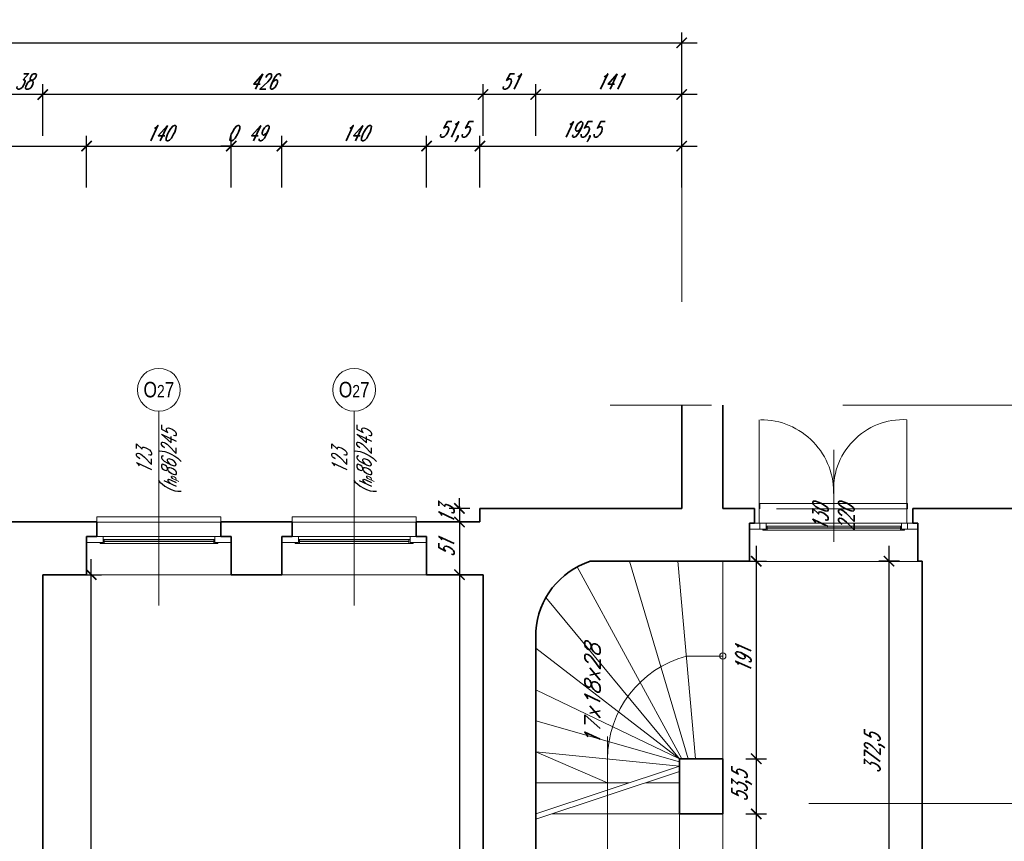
# Model space of a CAD drawing. Header units: millimetres. Extents: x 402 to 79005, y -7782 to 89952.
# Tile 191 of 256: x 26807 to 27760, y 31941 to 32735. Entities that reach past the tile are written whole.
import ezdxf

# ---------------------------------------------------------------- set-up
doc = ezdxf.new("R2010")
doc.units = ezdxf.units.MM
doc.header["$LTSCALE"] = 10
doc.linetypes.add('DASHED', pattern=[19.05, 12.7, -6.35])
doc.layers.get('0').update_dxf_attribs({"lineweight": 0})
doc.layers.get('Defpoints').update_dxf_attribs({"color": 253})
for name, color, linetype, lineweight in [('01 parter - ściany', 253, 'Continuous', 35), ('03-01_okna', 253, 'Continuous', 15), ('03_drzwi', 253, 'Continuous', 15), ('04-1_widok', 253, 'Continuous', 5), ('05-01_wymiary', 253, 'Continuous', 5), ('05-03_opis', 253, 'Continuous', 5), ('inw03-02_schody', 253, 'Continuous', 5)]:
    doc.layers.add(name, color=color, linetype=linetype, lineweight=lineweight)
doc.styles.add('ariel', font='ARIAL.TTF', dxfattribs={"width": 0.8})
doc.styles.add('ariel_wym', font='simplex.shx', dxfattribs={"width": 0.65, "oblique": 25})
doc.dimstyles.new('ariel 50', dxfattribs={"dimtxt": 15, "dimasz": 10, "dimexe": 10, "dimexo": 0, "dimgap": 5, "dimtad": 1, "dimdec": 1, "dimrnd": 0.5, "dimtxsty": 'ariel_wym', "dimblk": 'ARCHTICK', "dimcen": 2.5, "dimdle": 15, "dimazin": 0, "dimtfac": 1, "dimtdec": 1, "dimtix": 1, "dimtmove": 0, "dimatfit": 3, "dimldrblk": 'DOT', "dimfxl": 0, "dimarcsym": 0})
doc.dimstyles.new('ariel 50 wnętrze', dxfattribs={"dimtxt": 15, "dimasz": 10, "dimexe": 10, "dimexo": 0, "dimgap": 5, "dimtad": 1, "dimdec": 1, "dimrnd": 0.5, "dimtxsty": 'ariel_wym', "dimblk": 'ARCHTICK', "dimcen": 2.5, "dimdle": 15, "dimazin": 0, "dimtfac": 1, "dimtdec": 1, "dimtix": 1, "dimtmove": 0, "dimatfit": 3, "dimldrblk": 'DOT', "dimfxl": 0, "dimarcsym": 0})

# ---------------------------------------------------------------- blocks, each defined once
blk = doc.blocks.new('_ArchTick')
at = {"color": 0, "linetype": 'ByBlock', "const_width": 0.15}
blk.add_lwpolyline([(-0.5, -0.5), (0.5, 0.5)], dxfattribs=at)
blk = doc.blocks.new('*D1436')
at = {"layer": '05-01_wymiary', "color": 0, "lineweight": -2}
for p, q in [((26657.15, 32573.15), (26657.15, 32623.15)), ((26872.18, 32573.15), (26872.18, 32623.15)), ((26642.15, 32613.15), (26887.18, 32613.15))]:
    blk.add_line(p, q, dxfattribs=at)
at = {"layer": 'Defpoints', "color": 0}
for p in [(26872.18, 32613.15), (26657.15, 32198.5), (26872.18, 32198.37)]:
    blk.add_point(p, dxfattribs=at)
at = {"layer": '05-01_wymiary', "color": 0, "lineweight": -2, "xscale": 10, "yscale": 10, "zscale": 10, "rotation": 180}
blk.add_blockref('_ArchTick', (26657.15, 32613.15), dxfattribs=at)
at = {"layer": '05-01_wymiary', "color": 0, "lineweight": -2, "xscale": 10, "yscale": 10, "zscale": 10}
blk.add_blockref('_ArchTick', (26872.18, 32613.15), dxfattribs=at)
at = {"layer": '05-01_wymiary', "color": 0, "insert": (26764.67, 32625.65), "char_height": 15, "attachment_point": 5, "style": 'ariel_wym'}
blk.add_mtext('215', dxfattribs=at)
blk = doc.blocks.new('_Dot')
at = {"color": 0, "linetype": 'ByBlock', "lineweight": -2}
blk.add_line((-0.5, 0), (-1, 0), dxfattribs=at)
at = {"color": 0, "linetype": 'ByBlock', "const_width": 0.5}
blk.add_lwpolyline([(-0.25, 0, 1), (0.25, 0, 1)], format="xyb", close=True, dxfattribs=at)
blk = doc.blocks.new('*D1437')
at = {"layer": '05-01_wymiary', "color": 0, "lineweight": -2}
for p, q in [((26872.18, 32573.15), (26872.18, 32623.15)), ((27012.21, 32573.15), (27012.21, 32623.15)), ((26857.18, 32613.15), (27027.21, 32613.15))]:
    blk.add_line(p, q, dxfattribs=at)
at = {"layer": 'Defpoints', "color": 0}
for p in [(27012.21, 32613.15), (26872.18, 32198.37), (27012.21, 32198.35)]:
    blk.add_point(p, dxfattribs=at)
at = {"layer": '05-01_wymiary', "color": 0, "lineweight": -2, "xscale": 10, "yscale": 10, "zscale": 10, "rotation": 180}
blk.add_blockref('_ArchTick', (26872.18, 32613.15), dxfattribs=at)
at = {"layer": '05-01_wymiary', "color": 0, "lineweight": -2, "xscale": 10, "yscale": 10, "zscale": 10}
blk.add_blockref('_ArchTick', (27012.21, 32613.15), dxfattribs=at)
at = {"layer": '05-01_wymiary', "color": 0, "insert": (26942.2, 32625.65), "char_height": 15, "attachment_point": 5, "style": 'ariel_wym'}
blk.add_mtext('140', dxfattribs=at)
blk = doc.blocks.new('*D1438')
at = {"layer": '05-01_wymiary', "color": 0, "lineweight": -2}
for p, q in [((27012.21, 32573.15), (27012.21, 32623.15)), ((27012.22, 32573.15), (27012.22, 32623.15)), ((27012.21, 32613.15), (27002.21, 32613.15)), ((27012.21, 32613.15), (27012.22, 32613.15)), ((27012.22, 32613.15), (27022.22, 32613.15))]:
    blk.add_line(p, q, dxfattribs=at)
at = {"layer": 'Defpoints', "color": 0}
for p in [(27012.22, 32613.15), (27012.21, 32198.35), (27012.22, 32198.5)]:
    blk.add_point(p, dxfattribs=at)
at = {"layer": '05-01_wymiary', "color": 0, "lineweight": -2, "xscale": 10, "yscale": 10, "zscale": 10}
blk.add_blockref('_ArchTick', (27012.21, 32613.15), dxfattribs=at)
at = {"layer": '05-01_wymiary', "color": 0, "lineweight": -2, "xscale": 10, "yscale": 10, "zscale": 10, "rotation": 180}
blk.add_blockref('_ArchTick', (27012.22, 32613.15), dxfattribs=at)
at = {"layer": '05-01_wymiary', "color": 0, "insert": (27012.21, 32625.65), "char_height": 15, "attachment_point": 5, "style": 'ariel_wym'}
blk.add_mtext('0', dxfattribs=at)
blk = doc.blocks.new('*D1439')
at = {"layer": '05-01_wymiary', "color": 0, "lineweight": -2}
for p, q in [((27012.22, 32573.15), (27012.22, 32623.15)), ((27061.18, 32573.15), (27061.18, 32623.15)), ((26997.22, 32613.15), (27076.18, 32613.15))]:
    blk.add_line(p, q, dxfattribs=at)
at = {"layer": 'Defpoints', "color": 0}
for p in [(27061.18, 32613.15), (27012.22, 32198.5), (27061.18, 32198.37)]:
    blk.add_point(p, dxfattribs=at)
at = {"layer": '05-01_wymiary', "color": 0, "lineweight": -2, "xscale": 10, "yscale": 10, "zscale": 10, "rotation": 180}
blk.add_blockref('_ArchTick', (27012.22, 32613.15), dxfattribs=at)
at = {"layer": '05-01_wymiary', "color": 0, "lineweight": -2, "xscale": 10, "yscale": 10, "zscale": 10}
blk.add_blockref('_ArchTick', (27061.18, 32613.15), dxfattribs=at)
at = {"layer": '05-01_wymiary', "color": 0, "insert": (27036.7, 32625.65), "char_height": 15, "attachment_point": 5, "style": 'ariel_wym'}
blk.add_mtext('49', dxfattribs=at)
blk = doc.blocks.new('*D1440')
at = {"layer": '05-01_wymiary', "color": 0, "lineweight": -2}
for p, q in [((27061.18, 32573.15), (27061.18, 32623.15)), ((27201.21, 32573.15), (27201.21, 32623.15)), ((27046.18, 32613.15), (27216.21, 32613.15))]:
    blk.add_line(p, q, dxfattribs=at)
at = {"layer": 'Defpoints', "color": 0}
for p in [(27201.21, 32613.15), (27061.18, 32198.37), (27201.21, 32198.35)]:
    blk.add_point(p, dxfattribs=at)
at = {"layer": '05-01_wymiary', "color": 0, "lineweight": -2, "xscale": 10, "yscale": 10, "zscale": 10, "rotation": 180}
blk.add_blockref('_ArchTick', (27061.18, 32613.15), dxfattribs=at)
at = {"layer": '05-01_wymiary', "color": 0, "lineweight": -2, "xscale": 10, "yscale": 10, "zscale": 10}
blk.add_blockref('_ArchTick', (27201.21, 32613.15), dxfattribs=at)
at = {"layer": '05-01_wymiary', "color": 0, "insert": (27131.2, 32625.65), "char_height": 15, "attachment_point": 5, "style": 'ariel_wym'}
blk.add_mtext('140', dxfattribs=at)
blk = doc.blocks.new('*D1441')
at = {"layer": '05-01_wymiary', "color": 0, "lineweight": -2}
for p, q in [((27201.21, 32573.15), (27201.21, 32623.15)), ((27252.83, 32573.15), (27252.83, 32623.15)), ((27186.21, 32613.15), (27267.83, 32613.15))]:
    blk.add_line(p, q, dxfattribs=at)
at = {"layer": 'Defpoints', "color": 0}
for p in [(27252.83, 32613.15), (27252.83, 32262.5), (27201.21, 32198.35)]:
    blk.add_point(p, dxfattribs=at)
at = {"layer": '05-01_wymiary', "color": 0, "lineweight": -2, "xscale": 10, "yscale": 10, "zscale": 10, "rotation": 180}
blk.add_blockref('_ArchTick', (27201.21, 32613.15), dxfattribs=at)
at = {"layer": '05-01_wymiary', "color": 0, "lineweight": -2, "xscale": 10, "yscale": 10, "zscale": 10}
blk.add_blockref('_ArchTick', (27252.83, 32613.15), dxfattribs=at)
at = {"layer": '05-01_wymiary', "color": 0, "insert": (27227.02, 32627.08), "char_height": 15, "attachment_point": 5, "style": 'ariel_wym'}
blk.add_mtext('51,5', dxfattribs=at)
blk = doc.blocks.new('*D1442')
at = {"layer": '05-01_wymiary', "color": 0, "lineweight": -2}
for p, q in [((27252.83, 32573.15), (27252.83, 32623.15)), ((27448.11, 32573.15), (27448.11, 32623.15)), ((27237.83, 32613.15), (27463.11, 32613.15))]:
    blk.add_line(p, q, dxfattribs=at)
at = {"layer": 'Defpoints', "color": 0}
for p in [(27448.11, 32613.15), (27252.83, 32262.5), (27448.11, 32262.5)]:
    blk.add_point(p, dxfattribs=at)
at = {"layer": '05-01_wymiary', "color": 0, "lineweight": -2, "xscale": 10, "yscale": 10, "zscale": 10, "rotation": 180}
blk.add_blockref('_ArchTick', (27252.83, 32613.15), dxfattribs=at)
at = {"layer": '05-01_wymiary', "color": 0, "lineweight": -2, "xscale": 10, "yscale": 10, "zscale": 10}
blk.add_blockref('_ArchTick', (27448.11, 32613.15), dxfattribs=at)
at = {"layer": '05-01_wymiary', "color": 0, "insert": (27350.47, 32627.08), "char_height": 15, "attachment_point": 5, "style": 'ariel_wym'}
blk.add_mtext('195,5', dxfattribs=at)
blk = doc.blocks.new('*D1454')
at = {"layer": '05-01_wymiary', "color": 0, "lineweight": -2}
for p, q in [((27306.9, 32623.15), (27306.9, 32673.15)), ((27448.11, 32623.15), (27448.11, 32673.15)), ((27463.11, 32663.15), (27291.9, 32663.15))]:
    blk.add_line(p, q, dxfattribs=at)
at = {"layer": 'Defpoints', "color": 0}
for p in [(27306.9, 32663.15), (27448.11, 32262.5), (27306.9, 32143.71)]:
    blk.add_point(p, dxfattribs=at)
at = {"layer": '05-01_wymiary', "color": 0, "lineweight": -2, "xscale": 10, "yscale": 10, "zscale": 10, "rotation": 180}
blk.add_blockref('_ArchTick', (27306.9, 32663.15), dxfattribs=at)
at = {"layer": '05-01_wymiary', "color": 0, "lineweight": -2, "xscale": 10, "yscale": 10, "zscale": 10}
blk.add_blockref('_ArchTick', (27448.11, 32663.15), dxfattribs=at)
at = {"layer": '05-01_wymiary', "color": 0, "insert": (27377.51, 32675.65), "char_height": 15, "attachment_point": 5, "style": 'ariel_wym'}
blk.add_mtext('141', dxfattribs=at)
blk = doc.blocks.new('*D1455')
at = {"layer": '05-01_wymiary', "color": 0, "lineweight": -2}
for p, q in [((27255.9, 32623.15), (27255.9, 32673.15)), ((27306.9, 32623.15), (27306.9, 32673.15)), ((27321.9, 32663.15), (27240.9, 32663.15))]:
    blk.add_line(p, q, dxfattribs=at)
at = {"layer": 'Defpoints', "color": 0}
for p in [(27255.9, 32663.15), (27255.9, 32198.5), (27306.9, 32143.71)]:
    blk.add_point(p, dxfattribs=at)
at = {"layer": '05-01_wymiary', "color": 0, "lineweight": -2, "xscale": 10, "yscale": 10, "zscale": 10, "rotation": 180}
blk.add_blockref('_ArchTick', (27255.9, 32663.15), dxfattribs=at)
at = {"layer": '05-01_wymiary', "color": 0, "lineweight": -2, "xscale": 10, "yscale": 10, "zscale": 10}
blk.add_blockref('_ArchTick', (27306.9, 32663.15), dxfattribs=at)
at = {"layer": '05-01_wymiary', "color": 0, "insert": (27281.4, 32675.65), "char_height": 15, "attachment_point": 5, "style": 'ariel_wym'}
blk.add_mtext('51', dxfattribs=at)
blk = doc.blocks.new('*D1456')
at = {"layer": '05-01_wymiary', "color": 0, "lineweight": -2}
for p, q in [((26829.83, 32623.15), (26829.83, 32673.15)), ((27255.9, 32623.15), (27255.9, 32673.15)), ((27270.9, 32663.15), (26814.83, 32663.15))]:
    blk.add_line(p, q, dxfattribs=at)
at = {"layer": 'Defpoints', "color": 0}
for p in [(26829.83, 32663.15), (26829.83, 32198.5), (27255.9, 32198.5)]:
    blk.add_point(p, dxfattribs=at)
at = {"layer": '05-01_wymiary', "color": 0, "lineweight": -2, "xscale": 10, "yscale": 10, "zscale": 10, "rotation": 180}
blk.add_blockref('_ArchTick', (26829.83, 32663.15), dxfattribs=at)
at = {"layer": '05-01_wymiary', "color": 0, "lineweight": -2, "xscale": 10, "yscale": 10, "zscale": 10}
blk.add_blockref('_ArchTick', (27255.9, 32663.15), dxfattribs=at)
at = {"layer": '05-01_wymiary', "color": 0, "insert": (27042.87, 32675.65), "char_height": 15, "attachment_point": 5, "style": 'ariel_wym'}
blk.add_mtext('426', dxfattribs=at)
blk = doc.blocks.new('*D1457')
at = {"layer": '05-01_wymiary', "color": 0, "lineweight": -2}
for p, q in [((26791.83, 32623.15), (26791.83, 32673.15)), ((26829.83, 32623.15), (26829.83, 32673.15)), ((26844.83, 32663.15), (26776.83, 32663.15))]:
    blk.add_line(p, q, dxfattribs=at)
at = {"layer": 'Defpoints', "color": 0}
for p in [(26791.83, 32663.15), (26791.83, 32198.5), (26829.83, 32198.5)]:
    blk.add_point(p, dxfattribs=at)
at = {"layer": '05-01_wymiary', "color": 0, "lineweight": -2, "xscale": 10, "yscale": 10, "zscale": 10, "rotation": 180}
blk.add_blockref('_ArchTick', (26791.83, 32663.15), dxfattribs=at)
at = {"layer": '05-01_wymiary', "color": 0, "lineweight": -2, "xscale": 10, "yscale": 10, "zscale": 10}
blk.add_blockref('_ArchTick', (26829.83, 32663.15), dxfattribs=at)
at = {"layer": '05-01_wymiary', "color": 0, "insert": (26810.83, 32675.65), "char_height": 15, "attachment_point": 5, "style": 'ariel_wym'}
blk.add_mtext('38', dxfattribs=at)
blk = doc.blocks.new('*D1473')
at = {"layer": '05-01_wymiary', "color": 0, "lineweight": -2}
for p, q in [((22901.87, 32673.15), (22901.87, 32723.15)), ((27448.11, 32673.15), (27448.11, 32723.15)), ((22886.87, 32713.15), (27463.11, 32713.15))]:
    blk.add_line(p, q, dxfattribs=at)
at = {"layer": 'Defpoints', "color": 0}
for p in [(27448.11, 32713.15), (27448.11, 32262.5), (22901.87, 32249.5)]:
    blk.add_point(p, dxfattribs=at)
at = {"layer": '05-01_wymiary', "color": 0, "lineweight": -2, "xscale": 10, "yscale": 10, "zscale": 10, "rotation": 180}
blk.add_blockref('_ArchTick', (22901.87, 32713.15), dxfattribs=at)
at = {"layer": '05-01_wymiary', "color": 0, "lineweight": -2, "xscale": 10, "yscale": 10, "zscale": 10}
blk.add_blockref('_ArchTick', (27448.11, 32713.15), dxfattribs=at)
at = {"layer": '05-01_wymiary', "color": 0, "insert": (25174.99, 32725.65), "char_height": 15, "attachment_point": 5, "style": 'ariel_wym'}
blk.add_mtext('4546', dxfattribs=at)
blk = doc.blocks.new('*D1187')
at = {"layer": '05-01_wymiary', "color": 0, "lineweight": -2}
for p, q in [((27648.78, 31824), (27648.78, 32226.5)), ((27658.78, 32211.5), (27638.78, 32211.5)), ((27658.78, 31839), (27638.78, 31839))]:
    blk.add_line(p, q, dxfattribs=at)
at = {"layer": 'Defpoints', "color": 0}
for p in [(27648.78, 32211.5), (27680.83, 32211.5), (27680.83, 31839)]:
    blk.add_point(p, dxfattribs=at)
at = {"layer": '05-01_wymiary', "color": 0, "lineweight": -2, "xscale": 10, "yscale": 10, "zscale": 10}
for p, rotation in [((27648.78, 32211.5), 90), ((27648.78, 31839), 270)]:
    blk.add_blockref('_ArchTick', p, dxfattribs=dict(at, rotation=rotation))
at = {"layer": '05-01_wymiary', "color": 0, "insert": (27634.85, 32025.25), "char_height": 15, "attachment_point": 5, "rotation": 90, "style": 'ariel_wym'}
blk.add_mtext('372,5', dxfattribs=at)
blk = doc.blocks.new('*D1188')
at = {"layer": '05-01_wymiary', "color": 0, "lineweight": -2}
for p, q in [((27520.29, 32226.44), (27520.29, 32005.38)), ((27510.29, 32211.44), (27530.29, 32211.44)), ((27510.29, 32020.38), (27530.29, 32020.38))]:
    blk.add_line(p, q, dxfattribs=at)
at = {"layer": 'Defpoints', "color": 0}
for p in [(27487.96, 32211.44), (27487.96, 32020.38), (27520.29, 32020.38)]:
    blk.add_point(p, dxfattribs=at)
at = {"layer": '05-01_wymiary', "color": 0, "lineweight": -2, "xscale": 10, "yscale": 10, "zscale": 10}
for p, rotation in [((27520.29, 32211.44), 90), ((27520.29, 32020.38), 270)]:
    blk.add_blockref('_ArchTick', p, dxfattribs=dict(at, rotation=rotation))
at = {"layer": '05-01_wymiary', "color": 0, "insert": (27507.79, 32115.91), "char_height": 15, "attachment_point": 5, "rotation": 90, "style": 'ariel_wym'}
blk.add_mtext('191', dxfattribs=at)
blk = doc.blocks.new('*D1189')
at = {"layer": '05-01_wymiary', "color": 0, "lineweight": -2}
for p, q in [((27520.23, 32035.38), (27520.23, 31952)), ((27510.23, 32020.38), (27530.23, 32020.38)), ((27510.23, 31967), (27530.23, 31967))]:
    blk.add_line(p, q, dxfattribs=at)
at = {"layer": 'Defpoints', "color": 0}
for p in [(27487.9, 32020.38), (27487.9, 31967), (27520.23, 31967)]:
    blk.add_point(p, dxfattribs=at)
at = {"layer": '05-01_wymiary', "color": 0, "lineweight": -2, "xscale": 10, "yscale": 10, "zscale": 10}
for p, rotation in [((27520.23, 32020.38), 90), ((27520.23, 31967), 270)]:
    blk.add_blockref('_ArchTick', p, dxfattribs=dict(at, rotation=rotation))
at = {"layer": '05-01_wymiary', "color": 0, "insert": (27506.3, 31993.69), "char_height": 15, "attachment_point": 5, "rotation": 90, "style": 'ariel_wym'}
blk.add_mtext('53,5', dxfattribs=at)
blk = doc.blocks.new('*D1190')
at = {"layer": '05-01_wymiary', "color": 0, "lineweight": -2}
for p, q in [((27520.29, 31982), (27520.29, 31734)), ((27510.29, 31967), (27530.29, 31967)), ((27510.29, 31749), (27530.29, 31749))]:
    blk.add_line(p, q, dxfattribs=at)
at = {"layer": 'Defpoints', "color": 0}
for p in [(27487.9, 31967), (27487.9, 31749), (27520.29, 31749)]:
    blk.add_point(p, dxfattribs=at)
at = {"layer": '05-01_wymiary', "color": 0, "lineweight": -2, "xscale": 10, "yscale": 10, "zscale": 10}
for p, rotation in [((27520.29, 31967), 90), ((27520.29, 31749), 270)]:
    blk.add_blockref('_ArchTick', p, dxfattribs=dict(at, rotation=rotation))
at = {"layer": '05-01_wymiary', "color": 0, "insert": (27507.79, 31858), "char_height": 15, "attachment_point": 5, "rotation": 90, "style": 'ariel_wym'}
blk.add_mtext('218', dxfattribs=at)
blk = doc.blocks.new('*D1240')
at = {"layer": '05-01_wymiary', "color": 0, "lineweight": -2}
for p, q in [((26876.75, 31537.18), (26876.75, 32213.5)), ((26866.75, 32198.5), (26886.75, 32198.5)), ((26866.75, 31552.18), (26886.75, 31552.18))]:
    blk.add_line(p, q, dxfattribs=at)
at = {"layer": 'Defpoints', "color": 0}
for p in [(26829.83, 32198.5), (26876.75, 32198.5), (26829.83, 31552.18)]:
    blk.add_point(p, dxfattribs=at)
at = {"layer": '05-01_wymiary', "color": 0, "lineweight": -2, "xscale": 10, "yscale": 10, "zscale": 10}
for p, rotation in [((26876.75, 32198.5), 90), ((26876.75, 31552.18), 270)]:
    blk.add_blockref('_ArchTick', p, dxfattribs=dict(at, rotation=rotation))
at = {"layer": '05-01_wymiary', "color": 0, "insert": (26862.82, 31875.34), "char_height": 15, "attachment_point": 5, "rotation": 90, "style": 'ariel_wym'}
blk.add_mtext('646,5', dxfattribs=at)
blk = doc.blocks.new('*D1241')
at = {"layer": '05-01_wymiary', "color": 0, "lineweight": -2}
for p, q in [((27233.06, 32262.5), (27233.06, 32272.5)), ((27243.06, 32262.5), (27223.06, 32262.5)), ((27233.06, 32262.5), (27233.06, 32249.5)), ((27243.06, 32249.5), (27223.06, 32249.5)), ((27233.06, 32249.5), (27233.06, 32239.5))]:
    blk.add_line(p, q, dxfattribs=at)
at = {"layer": 'Defpoints', "color": 0}
for p in [(27252.83, 32262.5), (27233.06, 32249.5), (27252.83, 32249.5)]:
    blk.add_point(p, dxfattribs=at)
at = {"layer": '05-01_wymiary', "color": 0, "lineweight": -2, "xscale": 10, "yscale": 10, "zscale": 10}
for p, rotation in [((27233.06, 32262.5), 270), ((27233.06, 32249.5), 90)]:
    blk.add_blockref('_ArchTick', p, dxfattribs=dict(at, rotation=rotation))
at = {"layer": '05-01_wymiary', "color": 0, "insert": (27220.56, 32256), "char_height": 15, "attachment_point": 5, "rotation": 90, "style": 'ariel_wym'}
blk.add_mtext('13', dxfattribs=at)
blk = doc.blocks.new('*D1242')
at = {"layer": '05-01_wymiary', "color": 0, "lineweight": -2}
for p, q in [((27233.06, 32264.5), (27233.06, 32183.5)), ((27243.06, 32249.5), (27223.06, 32249.5)), ((27243.06, 32198.5), (27223.06, 32198.5))]:
    blk.add_line(p, q, dxfattribs=at)
at = {"layer": 'Defpoints', "color": 0}
for p in [(27252.83, 32249.5), (27233.06, 32198.5), (27255.9, 32198.5)]:
    blk.add_point(p, dxfattribs=at)
at = {"layer": '05-01_wymiary', "color": 0, "lineweight": -2, "xscale": 10, "yscale": 10, "zscale": 10}
for p, rotation in [((27233.06, 32249.5), 90), ((27233.06, 32198.5), 270)]:
    blk.add_blockref('_ArchTick', p, dxfattribs=dict(at, rotation=rotation))
at = {"layer": '05-01_wymiary', "color": 0, "insert": (27220.56, 32224), "char_height": 15, "attachment_point": 5, "rotation": 90, "style": 'ariel_wym'}
blk.add_mtext('51', dxfattribs=at)
blk = doc.blocks.new('*D1243')
at = {"layer": '05-01_wymiary', "color": 0, "lineweight": -2}
for p, q in [((27233.06, 32213.5), (27233.06, 31537.18)), ((27243.06, 32198.5), (27223.06, 32198.5)), ((27243.06, 31552.18), (27223.06, 31552.18))]:
    blk.add_line(p, q, dxfattribs=at)
at = {"layer": 'Defpoints', "color": 0}
for p in [(27255.9, 32198.5), (27233.06, 31552.18), (27255.9, 31552.18)]:
    blk.add_point(p, dxfattribs=at)
at = {"layer": '05-01_wymiary', "color": 0, "lineweight": -2, "xscale": 10, "yscale": 10, "zscale": 10}
for p, rotation in [((27233.06, 32198.5), 90), ((27233.06, 31552.18), 270)]:
    blk.add_blockref('_ArchTick', p, dxfattribs=dict(at, rotation=rotation))
at = {"layer": '05-01_wymiary', "color": 0, "insert": (27219.13, 31875.34), "char_height": 15, "attachment_point": 5, "rotation": 90, "style": 'ariel_wym'}
blk.add_mtext('646,5', dxfattribs=at)

msp = doc.modelspace()

# ---------------------------------------------------------------- linework, layer by layer
at = {"layer": '01 parter - ściany'}
for p, q in [((27448.109, 32262.499), (27448.109, 32362.499)), ((27487.903, 32262.499), (27487.903, 32362.499)), ((27448.109, 32262.499), (27252.835, 32262.499)), ((27252.835, 32249.499), (27252.835, 32262.499)), ((27518.722, 32262.499), (27487.903, 32262.499)), ((27518.722, 32262.499), (27518.722, 32248.456)), ((27858.045, 32262.499), (27671.87, 32262.499)), ((27671.87, 32262.499), (27671.87, 32248.456)), ((26882.187, 32249.499), (26647.144, 32249.499)), ((26882.187, 32249.562), (26882.187, 32235.519)), ((27002.212, 32249.562), (27002.213, 32235.502)), ((27071.187, 32249.499), (27002.212, 32249.499)), ((27071.187, 32249.562), (27071.187, 32235.519)), ((27191.212, 32249.562), (27191.213, 32235.502)), ((27252.835, 32249.499), (27191.212, 32249.499)), ((27513.736, 32211.436), (27513.736, 32248.457)), ((27518.722, 32248.456), (27513.736, 32248.456)), ((27676.679, 32248.456), (27671.87, 32248.456)), ((27676.711, 32211.436), (27676.708, 32248.437)), ((26872.216, 32198.499), (26872.216, 32235.52)), ((26882.187, 32235.519), (26872.216, 32235.519)), ((27012.184, 32235.519), (27002.213, 32235.519)), ((27012.216, 32198.499), (27012.213, 32235.5)), ((27061.216, 32198.499), (27061.216, 32235.52)), ((27071.187, 32235.519), (27061.216, 32235.519)), ((27201.184, 32235.519), (27191.213, 32235.519)), ((27201.216, 32198.499), (27201.213, 32235.5)), ((27513.736, 32211.436), (27359.525, 32211.483)), ((27680.835, 32211.499), (27676.711, 32211.436)), ((27680.835, 31552.184), (27680.835, 32211.499)), ((26872.216, 32198.499), (26829.835, 32198.499)), ((26829.835, 32198.499), (26829.835, 31552.184)), ((27061.216, 32198.499), (27012.216, 32198.499)), ((27255.903, 32198.499), (27201.216, 32198.499)), ((27255.903, 32198.499), (27255.903, 31552.184)), ((27306.903, 31613.013), (27306.903, 32143.712)), ((27445.903, 31967.184), (27445.903, 32020.381)), ((27487.903, 32020.381), (27445.903, 32020.381)), ((27487.903, 32020.381), (27487.903, 31967.002)), ((27487.903, 31967.002), (27445.903, 31967.002))]:
    msp.add_line(p, q, dxfattribs=at)
msp.add_arc((27383.72, 32138.381), 77.002, 108.313478, 176.029559, dxfattribs=at)
at = {"layer": '03-01_okna', "linetype": 'Continuous', "lineweight": 0}
for p, q in [((27523.708, 32262.303), (27523.708, 32267.303)), ((27666.738, 32267.284), (27523.708, 32267.303)), ((27666.738, 32262.284), (27666.738, 32267.284)), ((26882.188, 32249.366), (26882.188, 32254.366)), ((27002.243, 32254.347), (26882.188, 32254.366)), ((27002.243, 32249.347), (27002.243, 32254.347)), ((27071.188, 32249.366), (27071.188, 32254.366)), ((27191.243, 32254.347), (27071.188, 32254.366)), ((27191.243, 32249.347), (27191.243, 32254.347)), ((27529.736, 32248.456), (27660.708, 32248.437)), ((27660.708, 32245.437), (27529.736, 32245.456)), ((27530.736, 32241.456), (27530.736, 32245.456)), ((27659.708, 32243.937), (27530.736, 32243.956)), ((27659.708, 32243.437), (27530.736, 32243.456)), ((27659.708, 32241.437), (27659.708, 32245.437)), ((26888.216, 32235.519), (26996.213, 32235.5)), ((27077.216, 32235.519), (27185.213, 32235.5)), ((26996.213, 32232.5), (26888.216, 32232.519)), ((26889.216, 32228.519), (26889.216, 32232.519)), ((26995.213, 32231), (26889.216, 32231.019)), ((26995.213, 32230.5), (26889.216, 32230.519)), ((26995.213, 32228.5), (26995.213, 32232.5)), ((27185.213, 32232.5), (27077.216, 32232.519)), ((27078.216, 32228.519), (27078.216, 32232.519)), ((27184.213, 32231), (27078.216, 32231.019)), ((27184.213, 32230.5), (27078.216, 32230.519)), ((27184.213, 32228.5), (27184.213, 32232.5))]:
    msp.add_line(p, q, dxfattribs=at)
at = {"layer": '03-01_okna', "linetype": 'DASHED'}
for p, q in [((27666.738, 32262.284), (27523.708, 32262.303)), ((27002.243, 32249.347), (26882.188, 32249.366)), ((27191.243, 32249.347), (27071.188, 32249.366))]:
    msp.add_line(p, q, dxfattribs=at)
at = {"layer": '03-01_okna', "linetype": 'Continuous', "lineweight": 0}
for points in [[(27513.736, 32242.456), (27529.736, 32242.456), (27529.736, 32248.456), (27513.736, 32248.456)], [(27660.708, 32242.437), (27676.708, 32242.437), (27676.708, 32248.437), (27660.708, 32248.437)], [(26872.216, 32229.519), (26888.216, 32229.519), (26888.216, 32235.519), (26872.216, 32235.519)], [(26996.213, 32229.5), (27012.213, 32229.5), (27012.213, 32235.5), (26996.213, 32235.5)], [(27061.216, 32229.519), (27077.216, 32229.519), (27077.216, 32235.519), (27061.216, 32235.519)], [(27185.213, 32229.5), (27201.213, 32229.5), (27201.213, 32235.5), (27185.213, 32235.5)]]:
    msp.add_lwpolyline(points, close=True, dxfattribs=at)
for points in [[(27663.708, 32242.437), (27663.708, 32241.437), (27526.736, 32241.456), (27526.736, 32242.456)], [(26999.213, 32229.5), (26999.213, 32228.5), (26885.216, 32228.519), (26885.216, 32229.519)], [(27188.213, 32229.5), (27188.213, 32228.5), (27074.216, 32228.519), (27074.216, 32229.519)]]:
    msp.add_lwpolyline(points, dxfattribs=at)
at = {"layer": '03_drzwi'}
for p, q in [((27523.015, 32348.456), (27523.015, 32248.456)), ((27666.015, 32348.456), (27666.015, 32248.456)), ((27595.207, 32230.419), (27595.207, 32319.144)), ((27523.708, 32248.456), (27518.722, 32248.456)), ((27523.708, 32248.456), (27523.708, 32242.456)), ((27666.708, 32248.455), (27666.708, 32242.456)), ((27675.987, 32248.455), (27666.708, 32248.455)), ((27523.708, 32242.456), (27513.736, 32242.456)), ((27676.708, 32242.456), (27666.708, 32242.456))]:
    msp.add_line(p, q, dxfattribs=at)
for centre, radius, start, end in [((27524.59, 32277.781), 70.675, 357.690072, 90.154816), ((27662.688, 32280.803), 67.735, 87.183842, 184.97127)]:
    msp.add_arc(centre, radius, start, end, dxfattribs=at)
at = {"layer": '04-1_widok'}
for p, q in [((27513.705, 32211.303), (27676.708, 32211.284)), ((26872.184, 32198.366), (27012.213, 32198.347)), ((27061.184, 32198.366), (27201.213, 32198.347)), ((27445.903, 31749.002), (27445.903, 31967.002)), ((27487.903, 31749.002), (27487.903, 31967.002))]:
    msp.add_line(p, q, dxfattribs=at)
at = {"layer": '05-01_wymiary'}
msp.add_line((27448.109, 32723.15), (27448.109, 32462.499), dxfattribs=at)
at = {"layer": '05-03_opis', "linetype": 'DASHED', "ltscale": 2}
msp.add_line((27858.045, 32362.499), (27378.854, 32362.499), dxfattribs=at)
at = {"layer": '05-03_opis', "lineweight": 0}
for p, q in [((26942.215, 32168.748), (26942.215, 32356.765)), ((27131.215, 32168.748), (27131.215, 32356.765))]:
    msp.add_line(p, q, dxfattribs=at)
at = {"layer": '05-03_opis'}
msp.add_line((27571.15, 31977.12), (28300.491, 31977.12), dxfattribs=at)
at = {"layer": '05-03_opis', "lineweight": 0}
for centre in [(26942.215, 32377.454), (27131.215, 32377.454)]:
    msp.add_circle(centre, 20.689, dxfattribs=at)
at = {"layer": 'inw03-02_schody'}
for p, q in [((27347.023, 32206.075), (27448.109, 32020.381)), ((27454.295, 32020.381), (27397.616, 32211.471)), ((27461.605, 32020.381), (27444.475, 32211.457)), ((27487.903, 32020.381), (27487.961, 32211.443)), ((27316.773, 32176.425), (27445.903, 32020.381)), ((27445.903, 32020.381), (27306.903, 32127.368)), ((27452.699, 32119.725), (27487.903, 32119.725)), ((27445.903, 32020.381), (27306.903, 32087.184)), ((27445.903, 32017.315), (27306.903, 32057.184)), ((27376.403, 31929.002), (27376.403, 32042.062)), ((27445.903, 32013.303), (27306.903, 32027.184)), ((27376.403, 31997.184), (27306.903, 32027.184)), ((27306.903, 31967.184), (27445.903, 32013.303)), ((27306.903, 31961.916), (27445.903, 32008.035)), ((27397.321, 31997.184), (27306.903, 31997.184)), ((27445.903, 31997.184), (27413.199, 31997.184)), ((27445.903, 31967.184), (27322.781, 31967.184))]:
    msp.add_line(p, q, dxfattribs=at)
msp.add_circle((27487.932, 32119.725), 3, dxfattribs=at)
msp.add_arc((27479.408, 32020.243), 103.005, 105.028828, 180, dxfattribs=at)

# ---------------------------------------------------------------- texts
at = {"layer": '03_drzwi', "insert": (27614.865, 32240.473), "char_height": 15, "width": 160.59049, "attachment_point": 7, "rotation": 90, "style": 'ariel_wym'}
msp.add_mtext('130\\P220', dxfattribs=at)
at = {"layer": '05-03_opis', "lineweight": 0, "char_height": 15, "width": 75.19353, "attachment_point": 5, "style": 'ariel'}
for insert in [(26942.215, 32377.454), (27131.215, 32377.454)]:
    msp.add_mtext('O{\\H0.8x;2}7', dxfattribs=dict(at, insert=insert))
at = {"layer": '05-03_opis', "lineweight": 0, "attachment_point": 5, "rotation": 90, "style": 'ariel_wym'}
for s, insert, char_height, width in [('123\\P({\\H0.8333x;h\\H0.6x;p}86)245', (26942.215, 32307.882), 14.4, 62.66128), ('123\\P({\\H0.8333x;h\\H0.6x;p}86)245', (27131.215, 32307.882), 14.4, 62.66128), ('{\\W1;17x18x28}', (27361.855, 32081.681), 15, 55)]:
    msp.add_mtext(s, dxfattribs=dict(at, insert=insert, char_height=char_height, width=width))

# ---------------------------------------------------------------- dimensions: what is measured, and where the dimension line sits
at = {"layer": '05-01_wymiary'}
for base, p1, p2, picture, middle in [((27448.109, 32713.15), (22901.867, 32249.499), (27448.109, 32262.499), '*D1473', (25174.988, 32725.65)), ((27306.903, 32663.15), (27448.109, 32262.499), (27306.903, 32143.712), '*D1454', (27377.506, 32675.65))]:
    dim = msp.add_linear_dim(base=base, p1=p1, p2=p2, dimstyle='ariel 50', dxfattribs=at)
    dim.commit()
    dim.dimension.update_dxf_attribs({"geometry": picture, "text_midpoint": middle})
for base, p1, p2, picture, middle in [((26791.835, 32663.15), (26829.835, 32198.499), (26791.835, 32198.499), '*D1457', (26810.835, 32675.65)), ((26829.835, 32663.15), (27255.903, 32198.499), (26829.835, 32198.499), '*D1456', (27042.869, 32675.65)), ((27255.903, 32663.15), (27306.903, 32143.712), (27255.903, 32198.499), '*D1455', (27281.403, 32675.65)), ((26872.184, 32613.15), (26657.147, 32198.499), (26872.184, 32198.366), '*D1436', (26764.666, 32625.65)), ((27012.213, 32613.15), (26872.184, 32198.366), (27012.213, 32198.347), '*D1437', (26942.198, 32625.65)), ((27061.184, 32613.15), (27012.216, 32198.499), (27061.184, 32198.366), '*D1439', (27036.7, 32625.65)), ((27012.216, 32613.15), (27012.213, 32198.347), (27012.216, 32198.499), '*D1438', (27012.214, 32625.65)), ((27201.213, 32613.15), (27061.184, 32198.366), (27201.213, 32198.347), '*D1440', (27131.198, 32625.65)), ((27252.835, 32613.15), (27201.213, 32198.347), (27252.835, 32262.499), '*D1441', (27227.024, 32627.079)), ((27448.109, 32613.15), (27252.835, 32262.499), (27448.109, 32262.499), '*D1442', (27350.472, 32627.079))]:
    dim = msp.add_linear_dim(base=base, p1=p1, p2=p2, dimstyle='ariel 50', override={"dimtmove": 1}, dxfattribs=at)
    dim.commit()
    dim.dimension.update_dxf_attribs({"geometry": picture, "text_midpoint": middle})
for base, p1, p2, picture, middle in [((27233.06, 32249.499), (27252.835, 32262.499), (27252.835, 32249.499), '*D1241', (27220.56, 32255.999)), ((27520.292, 32020.381), (27487.961, 32211.443), (27487.961, 32020.381), '*D1188', (27507.792, 32115.912))]:
    dim = msp.add_linear_dim(base=base, p1=p1, p2=p2, angle=90, dimstyle='ariel 50 wnętrze', dxfattribs=at)
    dim.commit()
    dim.dimension.update_dxf_attribs({"geometry": picture, "text_midpoint": middle})
for base, p1, p2, picture, middle in [((27233.06, 32198.499), (27252.835, 32249.499), (27255.903, 32198.499), '*D1242', (27220.56, 32223.999)), ((27648.78, 32211.499), (27680.835, 31839.002), (27680.835, 32211.499), '*D1187', (27634.852, 32025.25)), ((26876.751, 32198.499), (26829.835, 31552.184), (26829.835, 32198.499), '*D1240', (26862.822, 31875.341)), ((27233.06, 31552.184), (27255.903, 32198.499), (27255.903, 31552.184), '*D1243', (27219.132, 31875.341)), ((27520.233, 31967.002), (27487.903, 32020.381), (27487.903, 31967.002), '*D1189', (27506.305, 31993.691)), ((27520.292, 31749.002), (27487.903, 31967.002), (27487.903, 31749.002), '*D1190', (27507.792, 31858.002))]:
    dim = msp.add_linear_dim(base=base, p1=p1, p2=p2, angle=90, dimstyle='ariel 50 wnętrze', override={"dimtmove": 1}, dxfattribs=at)
    dim.commit()
    dim.dimension.update_dxf_attribs({"geometry": picture, "text_midpoint": middle})

doc.saveas('drawing.dxf')
